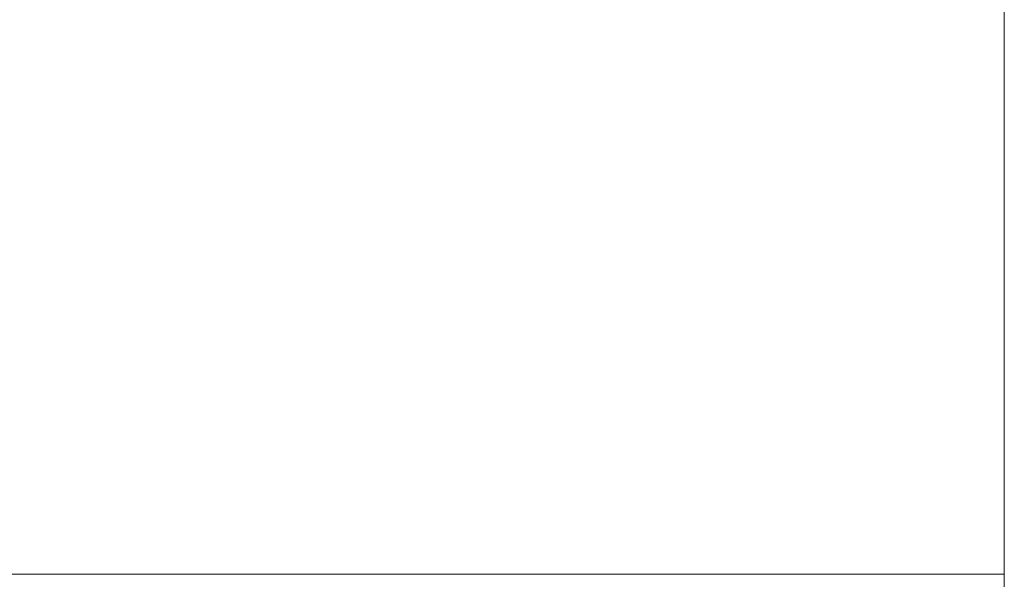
# Model space of a CAD drawing. Header units: inches. Extents: x 0 to 70.1, y 0 to 32.
# Tile 3 of 19: x 20.3 to 24, y 2.5 to 4.6. Entities that reach past the tile are written whole.
import ezdxf

# ---------------------------------------------------------------- set-up
doc = ezdxf.new("R2010")
doc.units = ezdxf.units.IN
doc.header["$LTSCALE"] = 4
doc.header["$MEASUREMENT"] = 0
doc.layers.add('BORDER', color=7, linetype='Continuous')

msp = doc.modelspace()

# ---------------------------------------------------------------- linework, layer by layer
at = {"layer": 'BORDER', "linetype": 'Continuous', "lineweight": 18}
for p, q in [((24, 0), (24, 18.2857142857)), ((24, 2.5125), (12, 2.5125))]:
    msp.add_line(p, q, dxfattribs=at)

doc.saveas('drawing.dxf')
